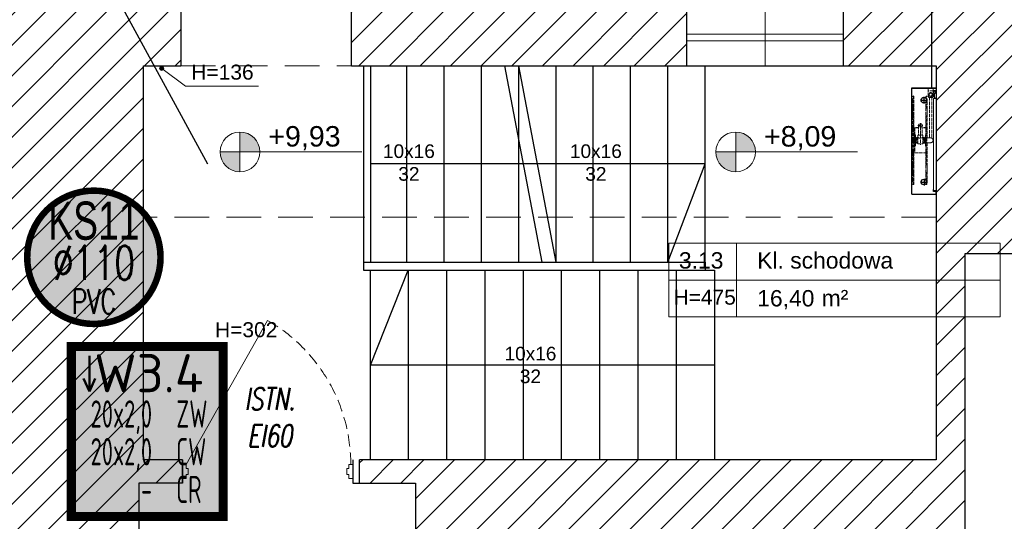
# Model space of a CAD drawing. Header units: millimetres. Extents: x 24385 to 79107, y -56478 to -23676.
# Tile 28 of 256: x 27956 to 28678, y -39074 to -38706. Entities that reach past the tile are written whole.
import ezdxf
from ezdxf.enums import TextEntityAlignment as Align

# ---------------------------------------------------------------- set-up
doc = ezdxf.new("R2010")
doc.units = ezdxf.units.MM
doc.header["$LTSCALE"] = 2
for name, pattern in [('ACAD_ISO02W100', [15, 12, -3]), ('HIDDEN', [9.525, 6.35, -3.175]), ('HIDDENX2', [19.05, 12.7, -6.35])]:
    doc.linetypes.add(name, pattern=pattern)
for name, color, linetype, lineweight in [('0_OPIS', 7, 'Continuous', 13), ('3DPLAN_A_DRZWI', 173, 'Continuous', 5), ('3DPLAN_A_OKNA', 153, 'Continuous', 5), ('3DPLAN_A_TABELKA POMIESZCZEŃ', 7, 'Continuous', 0), ('3DPLAN_A_WYSOKOŚCI ZMIANA', 144, 'HIDDENX2', 5), ('_WLK_W_OPIS', 211, 'Continuous', 9), ('A_STOL_OPIS', 55, 'Continuous', 5), ('A_TXT', 7, 'Continuous', 0), ('A_WYM_KOT', 161, 'Continuous', 0), ('hydrant', 211, 'Continuous', 5), ('Opisy', 7, 'Continuous', 13)]:
    doc.layers.add(name, color=color, linetype=linetype, lineweight=lineweight)
for name, color, linetype in [('3DPLAN_A_KRESKOWANIE 1', 253, 'Continuous'), ('3DPLAN_A_OPIS', 8, 'Continuous'), ('3DPLAN_A_POMIESZCZENIE NUMER', 100, 'Continuous'), ('3DPLAN_K_DZIAŁOWA NISKIE', 134, 'Continuous'), ('3DPLAN_K_NOŚNA', 7, 'Continuous'), ('_WLK_oznaczenia', 211, 'Continuous'), ('A_POMIESZCZENIE OPIS', 100, 'Continuous'), ('A_SCHODY', 6, 'Continuous'), ('DEFAULT', 7, 'Continuous')]:
    doc.layers.add(name, color=color, linetype=linetype)
doc.styles.add('ARIAL', font='arial.ttf')
doc.styles.add('GRZEJNIK', font='simplex.shx', dxfattribs={"width": 0.7})
doc.styles.add('isocp', font='isocpeur.ttf', dxfattribs={"width": 0.9})
doc.styles.add('J-ROMANS', font='ROMANS.SHX', dxfattribs={"width": 0.7, "oblique": 10})
doc.styles.add('TABEL1', font='txt')
pattern_1 = [(45, (29206.918, -39107.05), (-11.22532, 11.22532), [])]

# ---------------------------------------------------------------- blocks, each defined once
blk = doc.blocks.new('hydrant')
at = {"color": 1, "linetype": 'ACAD_ISO02W100'}
for p, q in [((121.8, 578.2), (110, 578.2)), ((112.9, 580.5), (112.8, 580.5)), ((129.5, 586), (121.8, 578.2)), ((130.1, 584.7), (122.3, 577)), ((431.5, 586), (129.5, 586)), ((141, 584.7), (130.1, 584.7)), ((141, 584.7), (148.8, 577)), ((141.5, 586), (149.3, 578.2)), ((189.8, 578.2), (149.3, 578.2)), ((197.5, 586), (189.8, 578.2)), ((198.1, 584.7), (190.3, 577)), ((249.5, 584.7), (198.1, 584.7)), ((249.5, 584.7), (257.3, 577)), ((250, 586), (257.8, 578.2)), ((330, 578.2), (257.8, 578.2)), ((339, 586), (330, 578.2)), ((339, 584.3), (330.5, 577)), ((340, 582), (338.5, 582)), ((338.5, 482), (338.5, 582)), ((348, 578.2), (339, 586)), ((347.6, 577), (339, 584.3)), ((340, 482), (340, 582)), ((431.5, 578.2), (348, 578.2)), ((409, 577), (409, 578.2)), ((431.5, 586), (733.5, 586)), ((431.5, 578.2), (515, 578.2)), ((454, 577), (454, 578.2)), ((515, 578.2), (524, 586)), ((515.5, 577), (524, 584.3)), ((523, 541.2), (523, 582)), ((524.5, 582), (523, 582)), ((524, 586), (533, 578.2)), ((524, 584.3), (532.6, 577)), ((524.5, 541.2), (524.5, 582)), ((533, 578.2), (605.3, 578.2)), ((613, 586), (605.3, 578.2)), ((613.6, 584.7), (605.8, 577)), ((613.6, 584.7), (665, 584.7)), ((665, 584.7), (672.8, 577)), ((665.5, 586), (673.3, 578.2)), ((673.3, 578.2), (713.8, 578.2)), ((721.5, 586), (713.8, 578.2)), ((722.1, 584.7), (714.3, 577)), ((722.1, 584.7), (733, 584.7)), ((733, 584.7), (740.8, 577)), ((733.5, 586), (741.3, 578.2)), ((741.3, 578.2), (753, 578.2)), ((750.2, 580.5), (750.2, 580.5)), ((338.5, 577), (110, 577)), ((431.5, 577), (340, 577)), ((523, 571), (340, 571)), ((523, 569.5), (340, 569.5)), ((471, 569.5), (392, 569.5)), ((392, 565), (392, 569.5)), ((471, 565), (392, 565)), ((557.9, 528.2), (398.8, 528.2)), ((406, 545.2), (406, 511.2)), ((408.5, 546.7), (407.5, 546.7)), ((408.5, 509.7), (407.5, 509.7)), ((454.5, 509.7), (407.5, 509.7)), ((408, 565), (409, 561)), ((454.5, 546.7), (408, 546.7)), ((454, 561), (409, 561)), ((410, 554.2), (410.5, 554.7)), ((453, 554.2), (410, 554.2)), ((410, 548.2), (410, 554.2)), ((410, 508.2), (410, 502.2)), ((452.5, 571.5), (410.5, 571.5)), ((452.5, 554.7), (410.5, 554.7)), ((414.5, 554.7), (414.5, 561)), ((431.5, 577), (523, 577)), ((448.5, 554.7), (448.5, 561)), ((453, 554.2), (452.5, 554.7)), ((453, 548.2), (453, 554.2)), ((453, 508.2), (453, 502.2)), ((455, 565), (454, 561)), ((454.5, 546.7), (455.5, 546.7)), ((454.5, 509.7), (455.5, 509.7)), ((455, 546.7), (467.5, 546.7)), ((455.5, 509.7), (467.5, 509.7)), ((469, 545.2), (469, 511.2)), ((540.8, 541.2), (469, 541.2)), ((540.8, 515.2), (469, 515.2)), ((471, 565), (471, 569.5)), ((523, 482), (523, 515.2)), ((524.5, 577), (753, 577)), ((524.5, 482), (524.5, 515.2)), ((540.8, 546.4), (540.8, 510)), ((338.5, 487), (110, 487)), ((121.8, 485.7), (110, 485.7)), ((112.9, 483.5), (112.8, 483.5)), ((129.5, 478), (121.8, 485.7)), ((130.1, 479.2), (122.3, 487)), ((414, 478), (129.5, 478)), ((141, 479.2), (130.1, 479.2)), ((141, 479.2), (148.8, 487)), ((141.5, 478), (149.3, 485.7)), ((189.8, 485.7), (149.3, 485.7)), ((197.5, 478), (189.8, 485.7)), ((198.1, 479.2), (190.3, 487)), ((249.5, 479.2), (198.1, 479.2)), ((249.5, 479.2), (257.3, 487)), ((250, 478), (257.8, 485.7)), ((330, 485.7), (257.8, 485.7)), ((339, 478), (330, 485.7)), ((339, 479.6), (330.5, 487)), ((340, 482), (338.5, 482)), ((347.6, 487), (339, 479.6)), ((348, 485.7), (339, 478)), ((431.5, 487), (340, 487)), ((431.5, 485.7), (348, 485.7)), ((392, 491.5), (392, 487)), ((471, 491.5), (392, 491.5)), ((471, 487), (392, 487)), ((408, 491.5), (409, 495.5)), ((454, 495.5), (409, 495.5)), ((453, 502.2), (410, 502.2)), ((410, 502.2), (410.5, 501.7)), ((452.5, 501.7), (410.5, 501.7)), ((452.5, 485), (410.5, 485)), ((450.5, 485), (412.5, 485)), ((412.5, 483), (412.5, 485)), ((414, 452.5), (414, 481.5)), ((449, 481.5), (414, 481.5)), ((414.5, 498.3), (414.5, 501.7)), ((448.5, 498.3), (414.5, 498.3)), ((414.5, 495.5), (414.5, 496)), ((448.5, 496), (414.5, 496)), ((416.2, 496), (416.2, 498.3)), ((431.5, 487), (523, 487)), ((431.5, 485.7), (515, 485.7)), ((746.5, 443.5), (446.5, 443.5)), ((446.8, 496), (446.8, 498.3)), ((448.5, 498.3), (448.5, 501.7)), ((448.5, 495.5), (448.5, 496)), ((449, 452.5), (449, 481.5)), ((449, 478), (733.5, 478)), ((746.5, 461.5), (449, 461.5)), ((450.5, 483), (450.5, 485)), ((453, 502.2), (452.5, 501.7)), ((455, 491.5), (454, 495.5)), ((471, 491.5), (471, 487)), ((515, 485.7), (524, 478)), ((515.5, 487), (524, 479.6)), ((524.5, 482), (523, 482)), ((524, 479.6), (532.6, 487)), ((524, 478), (533, 485.7)), ((524.5, 487), (753, 487)), ((533, 485.7), (605.3, 485.7)), ((613, 478), (605.3, 485.7)), ((613.6, 479.2), (605.8, 487)), ((613.6, 479.2), (665, 479.2)), ((665, 479.2), (672.8, 487)), ((665.5, 478), (673.3, 485.7)), ((673.3, 485.7), (713.8, 485.7)), ((721.5, 478), (713.8, 485.7)), ((722.1, 479.2), (714.3, 487)), ((722.1, 479.2), (733, 479.2)), ((733, 479.2), (740.8, 487)), ((733.5, 478), (741.3, 485.7)), ((741.3, 485.7), (753, 485.7)), ((752.9, 471.5), (746.5, 466.2)), ((746.5, 438.7), (746.5, 466.2)), ((752.9, 433.5), (746.5, 438.7)), ((750.2, 483.5), (750.2, 483.5)), ((752.9, 471.5), (794.5, 471.5)), ((752.9, 433.5), (794.5, 433.5)), ((794.5, 433.5), (780, 433.5)), ((794.5, 471.5), (814.5, 471.5)), ((794.5, 433.5), (794.5, 471.5)), ((794.5, 433.5), (814.5, 433.5)), ((814.5, 433.5), (814.5, 471.5))]:
    blk.add_line(p, q, dxfattribs=at)
for p, q in [((60.9, 411.5), (60.9, 431.5)), ((738.9, 431.5), (60.9, 431.5)), ((738.9, 411.5), (60.9, 411.5)), ((738.9, 431.5), (738.9, 411.5)), ((741.3, 421.8), (738.9, 415.6)), ((742.7, 421.3), (738.9, 411.5)), ((771.7, 426), (747.4, 426)), ((771.7, 424.5), (747.4, 424.5)), ((775.4, 422.8), (780.5, 416.1)), ((776.6, 423.7), (781.7, 417)), ((789.4, 423.3), (790.9, 423.3)), ((789.4, 416.5), (789.4, 423.3)), ((790.9, 416.5), (790.9, 423.3))]:
    blk.add_line(p, q)
for centre, radius in [((540.8, 528.2), 13), ((766.5, 452.5), 14.9), ((766.5, 452.5), 10.8)]:
    blk.add_circle(centre, radius, dxfattribs=at)
for centre, radius, start, end in [((110, 580.5), 3.5, 12.24669, 270), ((110, 580.5), 2.25, 12.35533, 270), ((112.8, 581.1), 0.612, 192.35533, 270), ((112.9, 581.1), 0.612, 270, 12.24669), ((753, 580.5), 3.5, 270, 167.75331), ((750.2, 581.1), 0.612, 167.75331, 270), ((750.2, 581.1), 0.612, 270, 347.64467), ((753, 580.5), 2.25, 270, 167.64467), ((407.5, 545.2), 1.5, 90, 180), ((407.5, 511.2), 1.5, 180, 270), ((408.5, 548.2), 1.5, 270, 0), ((408.5, 508.2), 1.5, 0, 90), ((410.5, 570), 1.5, 90, 138.18969), ((469.4, 528.2), 23.1, 126.89221, 233.10779), ((452.5, 570), 1.5, 41.81031, 90), ((454.5, 548.2), 1.5, 180, 270), ((454.5, 508.2), 1.5, 90, 180), ((467.5, 545.2), 1.5, 0, 90), ((467.5, 511.2), 1.5, 270, 0), ((110, 483.5), 3.5, 90, 347.75331), ((110, 483.5), 2.25, 90, 347.64467), ((112.8, 482.8), 0.612, 90, 167.64467), ((112.9, 482.8), 0.612, 347.75331, 90), ((410.5, 486.5), 1.5, 210, 270), ((414, 483), 1.5, 180, 270), ((431.5, 452.5), 17.5, 180, 270), ((431.5, 452.5), 17.5, 270, 0), ((449, 483), 1.5, 270, 0), ((452.5, 486.5), 1.5, 270, 330), ((753, 483.5), 3.5, 192.24669, 90), ((750.2, 482.8), 0.612, 90, 192.24669), ((750.2, 482.8), 0.612, 12.35533, 90), ((753, 483.5), 2.25, 192.35533, 90)]:
    blk.add_arc(centre, radius, start, end, dxfattribs=at)
for centre, radius, start, end in [((747.4, 419.5), 6.5, 90, 158.96249), ((747.4, 419.5), 5, 90, 158.96249), ((771.7, 419.5), 6.5, 41.18593, 90), ((771.7, 419.5), 5, 41.18593, 90), ((776.5, 413.1), 5, 19.76904, 37.35808), ((785.9, 416.5), 5, 199.76904, 0), ((776.5, 413.1), 6.5, 19.76904, 37.35808), ((785.9, 416.5), 3.5, 199.76904, 0)]:
    blk.add_arc(centre, radius, start, end)
at = {"layer": 'DEFAULT', "linetype": 'ByBlock'}
for p, q in [((35.5, 591.5), (35.5, 411.5)), ((35.5, 591.5), (815.5, 591.5)), ((36.3, 590.7), (36.3, 412.3)), ((36.3, 590.7), (814.7, 590.7)), ((36.3, 590.7), (814.7, 590.7)), ((814.7, 590.7), (814.7, 412.3)), ((815.5, 591.5), (815.5, 411.5)), ((121.3, 527.6), (121.3, 516.6)), ((129.8, 527.6), (129.8, 516.6)), ((721.3, 527.6), (721.3, 516.6)), ((729.8, 527.6), (729.8, 516.6)), ((121.3, 475.3), (121.3, 486.3)), ((129.8, 475.3), (129.8, 486.3)), ((721.3, 475.3), (721.3, 486.3)), ((729.8, 475.3), (729.8, 486.3)), ((780.5, 432.5), (780.5, 433.5)), ((35.5, 411.5), (57.1, 411.5)), ((36.3, 412.3), (56.3, 412.3)), ((56.3, 433.1), (70.1, 433.1)), ((56.3, 412.3), (56.3, 433.1)), ((57.1, 432.3), (70.1, 432.3)), ((57.1, 411.5), (57.1, 432.3)), ((57.1, 411.5), (57.1, 432.3)), ((60.9, 411.5), (60.9, 431.5)), ((70.1, 432.3), (70.1, 433.1)), ((793.5, 432.5), (780.5, 432.5)), ((780.9, 432.3), (780.9, 433.1)), ((794.7, 433.1), (780.9, 433.1)), ((793.9, 432.3), (780.9, 432.3)), ((793.9, 411.5), (793.9, 432.3)), ((793.9, 411.5), (793.9, 432.3)), ((815.5, 411.5), (793.9, 411.5)), ((794.7, 412.3), (794.7, 433.1)), ((814.7, 412.3), (794.7, 412.3))]:
    blk.add_line(p, q, dxfattribs=at)
at = {"layer": 'DEFAULT', "color": 1, "linetype": 'ByBlock'}
for p, q in [((125.5, 525.9), (125.5, 477.1)), ((725.5, 525.9), (725.5, 477.1)), ((149.9, 501.5), (101.1, 501.5)), ((701.1, 501.5), (749.9, 501.5))]:
    blk.add_line(p, q, dxfattribs=at)
at = {"layer": 'DEFAULT', "color": 1, "linetype": 'ACAD_ISO02W100'}
blk.add_line((794.5, 433.5), (780.5, 433.5), dxfattribs=at)
at = {"layer": 'DEFAULT', "linetype": 'ByBlock'}
for centre in [(125.5, 501.5), (725.5, 501.5)]:
    blk.add_circle(centre, 21, dxfattribs=at)
blk = doc.blocks.new('tabelka dla tp')
at = {"layer": '3DPLAN_A_TABELKA POMIESZCZEŃ'}
for p, q in [((49.7, 54), (49.7, 0)), ((0, 27), (243.13, 27))]:
    blk.add_line(p, q, dxfattribs=at)
blk.add_lwpolyline([(0, 54), (243.13, 54), (243.13, 0), (0, 0)], close=True, dxfattribs=at)
at = {"layer": '3DPLAN_A_POMIESZCZENIE NUMER', "color": 7, "style": 'ARIAL'}
blk.add_attdef('NUMER', (2.23, 35.39), '', height=12, dxfattribs=at)
at = {"layer": 'A_POMIESZCZENIE OPIS', "insert": (112.2, 19.75), "char_height": 12, "width": 36.4122, "attachment_point": 1, "style": 'ARIAL'}
blk.add_mtext('{\\C7;m²}', dxfattribs=at)
at = {"layer": 'A_POMIESZCZENIE OPIS', "color": 7, "style": 'ARIAL'}
for tag, p in [('NAZWA', (51.73, 35.39)), ('POWIERZCHNIA', (51.06, 7.24))]:
    blk.add_attdef(tag, p, '', height=12, dxfattribs=at)
blk = doc.blocks.new('D 90')
at = {"layer": '3DPLAN_A_DRZWI', "lineweight": 20}
blk.add_line((2.09, 3.66), (45, 79.79), dxfattribs=at)
at = {"layer": '3DPLAN_A_DRZWI'}
for points in [[(0, 3.66), (2.09, 3.66), (2.09, 1.57), (3.14, 1.57), (3.14, -1.57), (2.09, -1.57), (2.09, -3.66), (0, -3.66), (0, 3.66)], [(90, 3.66), (87.91, 3.66), (87.91, 1.57), (86.86, 1.57), (86.86, -1.57), (87.91, -1.57), (87.91, -3.66), (90, -3.66), (90, 3.66)]]:
    blk.add_lwpolyline(points, dxfattribs=at)
at = {"layer": '3DPLAN_A_DRZWI', "linetype": 'HIDDEN', "ltscale": 0.5}
blk.add_arc((1.03, 3.65), 87.92, 0.0056, 59.9944, dxfattribs=at)
blk = doc.blocks.new('III pietrooosoo')
at = {"layer": '3DPLAN_A_KRESKOWANIE 1'}
h = blk.add_hatch(dxfattribs=at)
h.set_pattern_fill('ANSI31', color=256, scale=5, style=0)
h.set_pattern_definition(pattern_1)
h.paths.add_polyline_path([(26781.49, -39163.58), (26781.49, -38938.58), (26746.49, -38938.58), (26746.49, -39163.58)])
h.paths.add_polyline_path([(26746.49, -39423.63), (26776.05, -39423.63), (26776.05, -39388.27), (26746.49, -39388.27)])
h.paths.add_polyline_path([(26746.49, -38938.58), (26781.49, -38938.58), (26781.49, -39163.58), (26746.49, -39163.58)])
h.paths.add_polyline_path([(27368.97, -39343.08), (27368.97, -39410.08), (27375.97, -39410.08), (27375.97, -39403.08), (27410.97, -39403.08), (27410.97, -39383.75), (27409.39, -39383.75), (27410, -39383.99, -0.310329), (27410.42, -39384.6), (27410.42, -39387.03, -0.216272), (27410.19, -39387.52), (27409.53, -39388.03, -0.076898), (27409.35, -39388.12, 0.840818), (27409.47, -39388.8), (27410.15, -39388.8), (27410.15, -39388.95), (27409.47, -39388.95, -0.840818), (27409.3, -39387.98, 0.076898), (27409.44, -39387.91), (27410.1, -39387.4, 0.216272), (27410.27, -39387.03), (27410.27, -39384.6, 0.310329), (27409.95, -39384.13), (27408.97, -39383.75), (27408.97, -39315.95), (27410.97, -39315.95), (27410.97, -39109.08), (27396.97, -39109.08), (27396.97, -39304.08), (27326.97, -39304.08), (27326.97, -39321.08), (26829.97, -39321.08), (26829.97, -39251.08), (26809.49, -39251.08), (26809.49, -39321.08), (26781.49, -39321.08), (26781.49, -39387.08), (26810.97, -39387.08), (26810.97, -39343.08)])
h.paths.add_polyline_path([(28444.97, -38740.08), (28444.97, -38698.58), (28212, -38698.58), (28212, -38637.58), (28198.97, -38637.58), (28198.97, -38740.08)])
h.paths.add_polyline_path([(28624.46, -38658.58), (28601.97, -38658.58), (28601.97, -38698.58), (28559.97, -38698.58), (28559.97, -38740.08), (28624.46, -38740.08)])
h.paths.add_polyline_path([(28627.97, -38870.19), (28674.81, -38870.19), (28674.81, -38878.08), (28689.97, -38878.08), (28689.97, -38734.08), (28772.97, -38734.08), (28772.97, -38698.58), (28726.97, -38698.58), (28726.97, -38658.58), (28624.46, -38658.58), (28624.46, -38740.08), (28627.97, -38740.08)])
h.paths.add_polyline_path([(28674.81, -38878.08), (28674.81, -38870.19), (28627.97, -38870.19), (28627.97, -38897.19), (28648.97, -38897.19), (28648.97, -38878.08)])
h.paths.add_polyline_path([(28627.97, -38897.19), (28627.97, -38924.19), (28648.97, -38924.19), (28648.97, -38897.19)])
h.paths.add_polyline_path([(28648.97, -38924.19), (28627.97, -38924.19), (28627.97, -39029.08), (28204.97, -39029.08), (28204.97, -39046.08), (28245.97, -39046.08), (28245.97, -39098.08), (28618.97, -39098.08), (28618.97, -39148.34), (28648.97, -39148.34)])
h.paths.add_polyline_path([(28769.97, -39380.08), (28769.97, -39352.58), (28654.97, -39352.58), (28654.97, -39295.58), (28648.97, -39295.58), (28648.97, -39268.08), (28618.97, -39268.08), (28618.97, -39305.08), (28602.97, -39305.08), (28602.97, -39390.58), (28908.97, -39390.58), (28908.97, -39380.08)])
h.paths.add_polyline_path([(29254.97, -39636.08), (29254.97, -39479.08), (29253.97, -39456.08), (29253.97, -39299.08), (29205.97, -39299.08), (29205.97, -39365.08), (29137.97, -39365.08), (29137.97, -39390.58), (29242.97, -39390.58), (29242.97, -39525.58), (29129.97, -39525.58), (29129.97, -39588.58), (28896.97, -39588.58), (28896.97, -39613.08), (29204.97, -39613.08), (29204.97, -39636.08)])
h.paths.add_polyline_path([(28675.97, -39613.08), (28675.97, -39693.93), (28641.97, -39693.93), (28641.97, -39636.08), (28614.97, -39636.08), (28614.97, -39598.08), (28602.97, -39598.08), (28602.97, -39526.58), (28766.97, -39526.58), (28766.97, -39613.08)])
h.paths.add_polyline_path([(28575.62, -39665.5), (28722.88, -39665.5), (28722.88, -39699.91), (28575.62, -39699.91)], flags=9)
h.paths.add_polyline_path([(28641.97, -39693.93), (28641.97, -39906.08), (28675.97, -39906.08), (28675.97, -39693.93)])
h.paths.add_polyline_path([(29060.97, -38734.08), (29060.97, -38698.58), (28887.97, -38698.58), (28887.97, -38734.08)])
h.paths.add_polyline_path([(29348.97, -38734.08), (29348.97, -38698.58), (29324.97, -38698.58), (29324.97, -38658.58), (29199.97, -38658.58), (29199.97, -38698.58), (29175.97, -38698.58), (29175.97, -38734.08)])
h.paths.add_polyline_path([(29636.97, -38698.58), (29463.97, -38698.58), (29463.97, -38734.08), (29636.97, -38734.08)])
h.paths.add_polyline_path([(29924.97, -38734.08), (29924.97, -38698.58), (29901.97, -38698.58), (29901.97, -38658.58), (29776.97, -38658.58), (29776.97, -38698.58), (29751.97, -38698.58), (29751.97, -38734.08)])
h.paths.add_polyline_path([(30039.97, -38734.08), (30234.97, -38734.08), (30234.97, -38698.58), (30039.97, -38698.58)])
h.paths.add_polyline_path([(30524.97, -38734.08), (30524.97, -38698.58), (30502.97, -38698.58), (30502.97, -38658.58), (30377.97, -38658.58), (30377.97, -38698.58), (30349.97, -38698.58), (30349.97, -38734.08)])
h.paths.add_polyline_path([(30834.97, -38734.08), (30834.97, -38698.58), (30641.97, -38698.58), (30641.97, -38734.08)])
h.paths.add_polyline_path([(31048.97, -38768.58), (31550.97, -38768.58), (31550.97, -38841.08), (31594.97, -38841.08), (31594.97, -38734.08), (31625.97, -38734.08), (31625.97, -38698.58), (31098.97, -38698.58), (31098.97, -38658.58), (30973.97, -38658.58), (30973.97, -38698.58), (30948.97, -38698.58), (30948.97, -38734.08), (31048.97, -38734.08)])
h.paths.add_polyline_path([(31550.97, -39073.08), (31594.97, -39073.08), (31594.97, -39018.08), (31550.97, -39018.08)])
h.paths.add_polyline_path([(31550.97, -39378.08), (31594.97, -39378.08), (31594.97, -39250.08), (31550.97, -39250.08)])
h.paths.add_polyline_path([(31594.97, -39684.08), (31594.97, -39554.08), (31550.97, -39554.08), (31550.97, -39684.08)])
h.paths.add_polyline_path([(31594.97, -39915.08), (31594.97, -39860.08), (31550.97, -39860.08), (31550.97, -39915.08)])
h.paths.add_polyline_path([(31550.97, -40194.08), (30944.97, -40194.08), (30944.97, -40267.58), (30973.97, -40267.58), (30973.97, -40307.58), (31098.97, -40307.58), (31098.97, -40267.58), (31625.97, -40267.58), (31625.97, -40194.08), (31594.97, -40194.08), (31594.97, -40092.08), (31550.97, -40092.08), (31550.97, -40194.08)], is_closed=False)
h.paths.add_polyline_path([(30637.97, -40267.58), (30830.97, -40267.58), (30830.97, -40194.08), (30637.97, -40194.08)])
h.paths.add_polyline_path([(30345.97, -40194.08), (30345.97, -40267.58), (30369.97, -40267.58), (30369.97, -40307.58), (30494.97, -40307.58), (30494.97, -40267.58), (30520.97, -40267.58), (30520.97, -40194.08)])
h.paths.add_polyline_path([(30035.97, -40267.58), (30230.97, -40267.58), (30230.97, -40194.08), (30035.97, -40194.08)])
h.paths.add_polyline_path([(29775.97, -40161.08), (29762.97, -40161.08), (29762.97, -40198.08), (29741.97, -40198.08), (29741.97, -40267.58), (29768.97, -40267.58), (29768.97, -40307.58), (29893.97, -40307.58), (29893.97, -40267.58), (29920.97, -40267.58), (29920.97, -40194.08), (29775.97, -40194.08)])
h.paths.add_polyline_path([(29431.97, -40198.08), (29431.97, -40267.58), (29626.97, -40267.58), (29626.97, -40198.08)])
h.paths.add_polyline_path([(29140.97, -40198.08), (29140.97, -40267.58), (29161.97, -40267.58), (29161.97, -40307.58), (29286.97, -40307.58), (29286.97, -40267.58), (29316.97, -40267.58), (29316.97, -40198.08)])
h.paths.add_polyline_path([(28831.97, -40198.08), (28831.97, -40267.58), (29025.97, -40267.58), (29025.97, -40198.08)])
h.paths.add_polyline_path([(28541.97, -40267.58), (28570.97, -40267.58), (28570.97, -40307.58), (28695.97, -40307.58), (28695.97, -40267.58), (28716.97, -40267.58), (28716.97, -40198.08), (28597.43, -40198.08), (28597.12, -40198.34, -2.544085), (28595.08, -40198.08), (28541.97, -40198.08)])
h.paths.add_polyline_path([(28229.97, -40267.58), (28426.97, -40267.58), (28426.97, -40198.08), (28229.97, -40198.08)])
h.paths.add_polyline_path([(28026.62, -40155.72), (28026.62, -40307.58), (28070.97, -40307.58), (28070.97, -40267.58), (28114.97, -40267.58), (28114.97, -40198.08), (28037.97, -40198.08), (28037.97, -40155.72)])
h.paths.add_polyline_path([(28026.62, -40155.72), (27981.97, -40155.72), (27981.97, -40201.08), (27901.97, -40201.08), (27901.97, -40267.58), (27945.97, -40267.58), (27945.97, -40307.58), (28026.62, -40307.58)])
h.paths.add_polyline_path([(27916.97, -39798.79), (27920.06, -39798.79), (27920.06, -39852.79), (27916.97, -39852.79), (27916.97, -39912.08), (27981.97, -39912.08), (27981.97, -40155.72), (28026.62, -40155.72), (28026.62, -39747.08), (27916.97, -39747.08)])
h.paths.add_polyline_path([(28037.97, -39913.08), (28091.97, -39913.08), (28091.97, -39758.08), (28037.97, -39758.08), (28037.97, -39747.08), (28026.62, -39747.08), (28026.62, -40155.72), (28037.97, -40155.72)])
h.paths.add_polyline_path([(27950.97, -39566.08), (27950.97, -39590.08), (27956.97, -39590.08), (27956.97, -39657.08), (28026.62, -39657.08), (28026.62, -39566.08)])
h.paths.add_polyline_path([(28161.97, -39588.08), (28044.97, -39588.08), (28044.97, -39598.08), (28161.97, -39598.08)])
h.paths.add_polyline_path([(27590.97, -40201.08), (27590.97, -40267.58), (27726.97, -40267.58), (27726.97, -40201.08)])
h.paths.add_polyline_path([(26781.49, -40201.08), (26781.49, -40267.58), (27231.97, -40267.58), (27231.97, -40307.58), (27356.97, -40307.58), (27356.97, -40267.58), (27415.97, -40267.58), (27415.97, -40201.08)])
h.paths.add_polyline_path([(26809.49, -40155.72), (26809.49, -40201.08), (26864.97, -40201.08), (26864.97, -40155.72)])
h.paths.add_polyline_path([(26809.49, -40088.08), (26809.49, -40155.72), (26864.97, -40155.72), (26864.97, -40088.08)])
h.paths.add_polyline_path([(26809.49, -40085.08), (26809.49, -40088.08), (26864.97, -40088.08), (26864.97, -40085.08)])
h.paths.add_polyline_path([(26809.49, -39863.08), (26809.49, -39910.08), (26864.97, -39910.08), (26864.97, -39863.08)])
h.paths.add_polyline_path([(27408.97, -39315.57), (27408.97, -39313.41), (27410.97, -39313.49), (27409.05, -39313.49), (27409.05, -39315.49), (27410.97, -39315.57)], flags=16)
h.paths.add_polyline_path([(28819.95, -39558.91), (28843.99, -39558.91), (28843.99, -39578.91), (28819.95, -39578.91)], flags=24)
h.paths.add_polyline_path([(28614.3, -39470.41), (28614.3, -39446.75), (28634.3, -39446.75), (28634.3, -39470.41)], flags=24)
h.paths.add_polyline_path([(28699.15, -39459.32), (28892.58, -39459.32), (28892.58, -39432.32), (28699.15, -39432.32)])
h.paths.add_polyline_path([(28699.15, -39486.32), (28892.58, -39486.32), (28892.58, -39459.32), (28699.15, -39459.32)])
h.paths.add_polyline_path([(28699.15, -39432.32), (28892.58, -39432.32), (28892.58, -39486.32), (28699.15, -39486.32)])
h.paths.add_polyline_path([(31282.92, -38730.77), (31332.19, -38730.77), (31332.19, -38753), (31282.92, -38753)], flags=24)
h.paths.add_polyline_path([(31048.16, -38730.77), (31088.89, -38730.77), (31088.89, -38753), (31048.16, -38753)], flags=24)
h.paths.add_polyline_path([(31265.16, -38739.9, 1), (31262.75, -38738.09, 1)], flags=16)
h.paths.add_polyline_path([(28712.1, -39463.64), (28749.15, -39463.64), (28749.15, -39484.06), (28712.1, -39484.06)], flags=8)
h.paths.add_polyline_path([(28712.64, -39435.93), (28779.46, -39435.93), (28779.46, -39457.46), (28712.64, -39457.46)], flags=8)
h.paths.add_polyline_path([(28654.68, -39435.89), (28689.53, -39435.89), (28689.53, -39454.15), (28654.68, -39454.15)], flags=8)
h.paths.add_polyline_path([(28758.66, -39460.57), (28782.82, -39460.57), (28782.82, -39484.57), (28758.66, -39484.57)], flags=8)
h.paths.add_polyline_path([(28699.15, -39460.89), (28699.15, -39483.13), (28699.62, -39483.13), (28699.62, -39460.89)], flags=8)
h = blk.add_hatch(dxfattribs=at)
h.set_pattern_fill('ANSI31', color=256, scale=5, style=0)
h.set_pattern_definition(pattern_1)
h.paths.add_polyline_path([(27439.97, -38698.58), (27418.47, -38698.58), (27418.47, -38658.58), (27293.47, -38658.58), (27293.47, -38698.58), (26781.49, -38698.58), (26781.49, -38742.08), (26809.49, -38742.08), (26809.49, -38851.08), (26829.97, -38851.08), (26829.97, -38742.08), (26950.25, -38742.08, -0.109169), (26950.9, -38742.08), (27348.97, -38742.08), (27348.97, -38942.08), (27396.97, -38942.08), (27396.97, -39006.08), (27410.97, -39006.08), (27410.97, -38745.08), (27439.97, -38745.08), (27439.97, -38698.58)], is_closed=False)
h.paths.add_polyline_path([(26809.49, -39026.08), (26809.49, -39076.08), (26829.97, -39076.08), (26829.97, -39026.08), (26809.49, -39026.08)], is_closed=False)
h.paths.add_polyline_path([(27591.99, -38748.08), (27747.96, -38748.08), (27747.96, -38698.58), (27559.97, -38698.58), (27559.97, -38788.08), (27572.96, -38788.08), (27572.96, -38748.08), (27590.28, -38748.08, -0.310233), (27591.99, -38748.08)], is_closed=False)
h.paths.add_polyline_path([(27907.97, -39185.08), (27907.97, -39301.08), (27866.97, -39301.08), (27866.97, -39402.08), (27779.73, -39402.08), (27779.73, -39413.08), (28026.62, -39413.08), (28026.62, -38698.58), (28014.47, -38698.58), (28014.47, -38658.58), (27889.47, -38658.58), (27889.47, -38698.58), (27862.96, -38698.58), (27862.96, -38748.08), (27900.96, -38748.08), (27900.96, -38901.08), (27948.96, -38901.08), (27948.96, -39175.08), (27593.96, -39175.08), (27593.96, -39157.08), (27572.96, -39157.08), (27572.96, -39151.08), (27559.97, -39151.08), (27559.97, -39198.08), (27575.97, -39198.08), (27575.97, -39185.08), (27907.97, -39185.08)], is_closed=False)
h.paths.add_polyline_path([(28073.97, -38740.08), (28073.97, -38637.58), (28062.49, -38637.58), (28062.49, -38698.58), (28026.62, -38698.58), (28026.62, -39413.08), (28068.97, -39413.08), (28068.97, -39162.08), (28042.97, -39162.08), (28042.97, -39046.08), (28074.97, -39046.08), (28074.97, -39029.08), (28046.47, -39029.08), (28046.47, -38740.08), (28073.97, -38740.08)], is_closed=False)
at = {"layer": '3DPLAN_A_OPIS', "lineweight": 0, "transparency": 33554687}
h = blk.add_hatch(dxfattribs=at)
h.set_pattern_fill('ANSI31', color=1)
h.set_pattern_definition([(45, (-708.4828, 5623.021), (-2.24506403, 2.24506403), [])])
h.paths.add_polyline_path([(31040.47, -39540.09), (31025.97, -39540.09), (31025.97, -39571.08), (31040.47, -39571.08), (31040.47, -39540.09)], is_closed=False)
h.paths.add_polyline_path([(31025.97, -39356.08), (31025.97, -39437.09), (31040.47, -39437.09), (31040.47, -39356.08), (31025.97, -39356.08)], is_closed=False)
h.paths.add_polyline_path([(31025.97, -39276.02), (31025.97, -39302.08), (31040.47, -39302.08), (31040.47, -39276.02), (31025.97, -39276.02)], is_closed=False)
h.paths.add_polyline_path([(30899.46, -39133.34), (30899.46, -39148.34), (31025.47, -39148.34), (31025.47, -39173.02), (31040.47, -39173.02), (31040.47, -38911.08), (31025.47, -38911.08), (31025.47, -39133.34), (30899.46, -39133.34)], is_closed=False)
h.paths.add_polyline_path([(31031.51, -38983.4), (31047.93, -38983.4), (31047.93, -39003.4), (31031.51, -39003.4)], flags=9)
h.paths.add_polyline_path([(31031.51, -39079.16), (31047.93, -39079.16), (31047.93, -39099.16), (31031.51, -39099.16)], flags=9)
h.paths.add_polyline_path([(31040.47, -38911.08), (31040.47, -38842.38), (31025.47, -38842.38), (31025.47, -38911.08), (31040.47, -38911.08)], is_closed=False)
h.paths.add_polyline_path([(31025.47, -38842.38), (31040.47, -38842.38), (31040.47, -38777.72), (31025.47, -38777.72), (31025.47, -38842.38)], is_closed=False)
h.paths.add_polyline_path([(31040.47, -38777.72), (31040.47, -38734.08), (31025.47, -38734.08), (31025.47, -38777.72), (31040.47, -38777.72)], is_closed=False)
h.paths.add_polyline_path([(30751.44, -38768.58), (30751.44, -38734.08), (30736.44, -38734.08), (30736.44, -38768.58), (30751.44, -38768.58)], is_closed=False)
h.paths.add_polyline_path([(30736.44, -39133.34), (30617.47, -39133.34), (30617.47, -39148.34), (30796.46, -39148.34), (30796.46, -39133.34), (30751.44, -39133.34), (30751.44, -38768.58), (30736.44, -38768.58), (30736.44, -39133.34)], is_closed=False)
h.paths.add_polyline_path([(30359.46, -39133.34), (30359.46, -39148.34), (30514.47, -39148.34), (30514.47, -39133.34), (30444.47, -39133.34), (30444.47, -38911.08), (30429.47, -38911.08), (30429.47, -39133.34), (30359.46, -39133.34)], is_closed=False)
h.paths.add_polyline_path([(30429.47, -38911.08), (30444.47, -38911.08), (30444.47, -38851.08), (30429.47, -38851.08), (30429.47, -38911.08)], is_closed=False)
h.paths.add_polyline_path([(30444.47, -38777.72), (30429.47, -38777.72), (30429.47, -38842.38), (30444.47, -38842.38), (30444.47, -38777.72)], is_closed=False)
h.paths.add_polyline_path([(30429.47, -38734.08), (30429.47, -38777.72), (30444.47, -38777.72), (30444.47, -38734.08), (30429.47, -38734.08)], is_closed=False)
h.paths.add_polyline_path([(30177.51, -38734.08), (30162.51, -38734.08), (30162.51, -38768.58), (30177.51, -38768.58), (30177.51, -38734.08)], is_closed=False)
h.paths.add_polyline_path([(30162.51, -38862.1), (30177.51, -38862.1), (30177.51, -38768.58), (30162.51, -38768.58), (30162.51, -38862.1)], is_closed=False)
h.paths.add_polyline_path([(30162.51, -39133.34), (30071.47, -39133.34), (30071.47, -39148.34), (30256.46, -39148.34), (30256.46, -39133.34), (30177.51, -39133.34), (30177.51, -39005.38), (30162.51, -39005.38), (30162.51, -39133.34)], is_closed=False)
h.paths.add_polyline_path([(29898.47, -38734.08), (29883.47, -38734.08), (29883.47, -38768.58), (29898.47, -38768.58), (29898.47, -38734.08)], is_closed=False)
h.paths.add_polyline_path([(29898.47, -38851.08), (29898.47, -38768.58), (29883.47, -38768.58), (29883.47, -38851.08), (29898.47, -38851.08)], is_closed=False)
h.paths.add_polyline_path([(29744.51, -39133.34), (29744.51, -39148.34), (29858.97, -39148.34), (29858.97, -39163.08), (29870.97, -39163.08), (29870.97, -39148.34), (29968.47, -39148.34), (29968.47, -39133.34), (29898.47, -39133.34), (29898.47, -38851.08), (29883.47, -38851.08), (29883.47, -39133.34), (29744.51, -39133.34)], is_closed=False)
h.paths.add_polyline_path([(29501.43, -39133.34), (29501.43, -39148.34), (29641.51, -39148.34), (29641.51, -39133.34), (29596.47, -39133.34), (29596.47, -38851.08), (29581.47, -38851.08), (29581.47, -39133.34), (29501.43, -39133.34)], is_closed=False)
h.paths.add_polyline_path([(29596.47, -38851.08), (29596.47, -38768.58), (29581.47, -38768.58), (29581.47, -38851.08), (29596.47, -38851.08)], is_closed=False)
h.paths.add_polyline_path([(29581.47, -38768.58), (29596.47, -38768.58), (29596.47, -38734.08), (29581.47, -38734.08), (29581.47, -38768.58)], is_closed=False)
h.paths.add_polyline_path([(29294.47, -38734.08), (29279.47, -38734.08), (29279.47, -38768.58), (29294.47, -38768.58), (29294.47, -38734.08)], is_closed=False)
h.paths.add_polyline_path([(29294.47, -38851.08), (29294.47, -38768.58), (29279.47, -38768.58), (29279.47, -38851.08), (29294.47, -38851.08)], is_closed=False)
h.paths.add_polyline_path([(28912.42, -39133.34), (28912.42, -39148.34), (29086.43, -39148.34), (29086.43, -39133.34), (28992.47, -39133.34), (28992.47, -39005.38), (28977.47, -39005.38), (28977.47, -39133.34), (28912.42, -39133.34)], is_closed=False)
h.paths.add_polyline_path([(28992.47, -38851.08), (28992.47, -38768.58), (28977.47, -38768.58), (28977.47, -38851.08), (28992.47, -38851.08)], is_closed=False)
h.paths.add_polyline_path([(28992.47, -38734.08), (28977.47, -38734.08), (28977.47, -38768.58), (28992.47, -38768.58), (28992.47, -38734.08)], is_closed=False)
h.paths.add_polyline_path([(28992.47, -38862.1), (28992.47, -38851.08), (28977.47, -38851.08), (28977.47, -38862.1), (28992.47, -38862.1)], is_closed=False)
h.paths.add_polyline_path([(28648.97, -39148.34), (28809.42, -39148.34), (28809.42, -39133.34), (28648.97, -39133.34), (28648.97, -39148.34)], is_closed=False)
h.paths.add_polyline_path([(31030.4, -38739.9, 1), (31027.99, -38738.09, 1), (31030.4, -38739.9, 1)], is_closed=False, flags=16)
h.paths.add_polyline_path([(30742.48, -39079.16), (30758.91, -39079.16), (30758.91, -39099.16), (30742.48, -39099.16)], flags=24)
h.paths.add_polyline_path([(30435.51, -39079.16), (30451.93, -39079.16), (30451.93, -39099.16), (30435.51, -39099.16)], flags=24)
h.paths.add_polyline_path([(30435.51, -39008.4), (30451.93, -39008.4), (30451.93, -39028.4), (30435.51, -39028.4)], flags=24)
h.paths.add_polyline_path([(29889.51, -39079.16), (29905.93, -39079.16), (29905.93, -39099.16), (29889.51, -39099.16)], flags=24)
h.paths.add_polyline_path([(29587.51, -39079.16), (29603.93, -39079.16), (29603.93, -39099.16), (29587.51, -39099.16)], flags=24)
h.paths.add_polyline_path([(28983.51, -39079.16), (28999.93, -39079.16), (28999.93, -39099.16), (28983.51, -39099.16)], flags=24)
at = {"layer": '3DPLAN_A_TABELKA POMIESZCZEŃ', "ltscale": 0.5}
blk.add_hatch(color=7, dxfattribs=at).paths.add_polyline_path([(28061.36, -38741.93, 13.985421), (28061.3, -38742.35, 0.071503)])
at = {"layer": 'A_WYM_KOT'}
h = blk.add_hatch(color=256, dxfattribs=at)
h.dxf.hatch_style = 1
h.paths.add_polyline_path([(28117.26, -38803.25), (28102.7, -38803.25, 0.414214), (28117.26, -38817.81), (28117.26, -38803.25)], is_closed=False)
h.paths.add_polyline_path([(28117.26, -38803.25), (28131.82, -38803.25, 0.143872), (28129.51, -38795.37), (28117.26, -38795.37), (28117.26, -38803.25)], is_closed=False)
h.paths.add_polyline_path([(28117.26, -38788.69), (28117.26, -38795.37), (28129.51, -38795.37, 0.255137), (28117.26, -38788.69)], is_closed=False)
h = blk.add_hatch(color=256, dxfattribs=at)
h.dxf.hatch_style = 1
h.paths.add_polyline_path([(28480.84, -38803.25), (28466.28, -38803.25, 0.414214), (28480.84, -38817.81), (28480.84, -38803.25)], is_closed=False)
h.paths.add_polyline_path([(28480.84, -38803.25), (28495.4, -38803.25, 0.143872), (28493.08, -38795.37), (28480.84, -38795.37), (28480.84, -38803.25)], is_closed=False)
h.paths.add_polyline_path([(28480.84, -38788.69), (28480.84, -38795.37), (28493.08, -38795.37, 0.255137), (28480.84, -38788.69)], is_closed=False)
at = {"layer": '3DPLAN_A_OKNA'}
for p, q in [((28444.97, -38716.83), (28559.97, -38716.83)), ((28444.97, -38721.83), (28559.97, -38721.83))]:
    blk.add_line(p, q, dxfattribs=at)
at = {"layer": '3DPLAN_A_TABELKA POMIESZCZEŃ', "color": 7, "ltscale": 0.5}
for p, q in [((28059.85, -38741.93), (28077.25, -38755.01)), ((28077.25, -38755.01), (28130.85, -38755.01))]:
    blk.add_line(p, q, dxfattribs=at)
blk.add_circle((28059.85, -38741.93), 1.51, dxfattribs=at)
at = {"layer": '3DPLAN_A_WYSOKOŚCI ZMIANA'}
for p, q in [((28073.97, -38740.08), (28198.97, -38740.08)), ((28627.97, -38851.08), (28046.47, -38851.08))]:
    blk.add_line(p, q, dxfattribs=at)
at = {"layer": '3DPLAN_K_DZIAŁOWA NISKIE'}
blk.add_line((28444.97, -38740.08), (28559.97, -38740.08), dxfattribs=at)
at = {"layer": '3DPLAN_K_NOŚNA'}
for p, q in [((28198.97, -38740.08), (28198.97, -38609.08)), ((28073.97, -38639.58), (28073.97, -38740.08)), ((28444.97, -38740.08), (28444.97, -38698.58)), ((28559.97, -38740.08), (28559.97, -38698.58)), ((28046.47, -39029.08), (28046.47, -38740.08)), ((28046.47, -38740.08), (28073.97, -38740.08)), ((28198.97, -38740.08), (28444.97, -38740.08)), ((28559.97, -38740.08), (28627.97, -38740.08)), ((28627.97, -38740.08), (28627.97, -39029.08)), ((28648.97, -38878.08), (28648.97, -39148.34)), ((28689.97, -38878.08), (28648.97, -38878.08)), ((28074.97, -39029.08), (28046.47, -39029.08)), ((28074.97, -39046.08), (28074.97, -39029.08)), ((28074.97, -39029.08), (28074.97, -39046.08)), ((28199.97, -39029.08), (28199.97, -39046.08)), ((28627.97, -39029.08), (28204.97, -39029.08)), ((28204.97, -39046.08), (28204.97, -39029.08)), ((28042.97, -39046.08), (28042.97, -39162.08)), ((28074.97, -39046.08), (28042.97, -39046.08)), ((28199.97, -39046.08), (28245.97, -39046.08)), ((28245.97, -39046.08), (28245.97, -39098.08))]:
    blk.add_line(p, q, dxfattribs=at)
at = {"layer": 'A_SCHODY'}
for p, q in [((28207.9, -38740.08), (28207.9, -38890.08)), ((28212.9, -38740.08), (28212.9, -38884.08)), ((28239.73, -38884.08), (28239.73, -38740.08)), ((28267.07, -38884.08), (28267.07, -38740.08)), ((28294.4, -38884.08), (28294.4, -38740.08)), ((28338.89, -38884.08), (28311.55, -38740.08)), ((28349.06, -38884.08), (28321.73, -38740.08)), ((28321.73, -38884.08), (28321.73, -38740.08)), ((28349.06, -38884.08), (28349.06, -38740.08)), ((28376.4, -38884.08), (28376.4, -38740.08)), ((28403.73, -38884.08), (28403.73, -38740.08)), ((28431.06, -38884.08), (28431.06, -38740.08)), ((28458.4, -38884.08), (28458.4, -38740.08)), ((28458.4, -38812.08), (28212.9, -38812.08)), ((28431.06, -38884.08), (28458.4, -38812.08)), ((28207.9, -38884.08), (28458.4, -38884.08)), ((28458.4, -38884.08), (28458.4, -38890.08)), ((28207.9, -38890.08), (28465.4, -38890.08)), ((28212.9, -39029.08), (28212.9, -38890.08)), ((28212.9, -38959.58), (28240.51, -38890.08)), ((28240.51, -38890.08), (28240.51, -39029.08)), ((28268.62, -38890.08), (28268.62, -39029.08)), ((28296.73, -38890.08), (28296.73, -39029.08)), ((28324.84, -38890.08), (28324.84, -39029.08)), ((28352.95, -38890.08), (28352.95, -39029.08)), ((28381.06, -38890.08), (28381.06, -39029.08)), ((28409.17, -38890.08), (28409.17, -39029.08)), ((28437.29, -38890.08), (28437.29, -39029.08)), ((28465.4, -38890.08), (28465.4, -39029.08)), ((28465.4, -38959.58), (28212.9, -38959.58))]:
    blk.add_line(p, q, dxfattribs=at)
at = {"layer": 'A_STOL_OPIS'}
blk.add_line((28502.47, -38623.22), (28502.47, -38740.08), dxfattribs=at)
at = {"layer": 'A_TXT', "color": 1, "lineweight": 30}
for p, q in [((27819.99, -38308.86), (28093.48, -38812.08)), ((28624.46, -38533.14), (28624.46, -38756.14))]:
    blk.add_line(p, q, dxfattribs=at)
at = {"layer": 'A_WYM_KOT'}
for p, q in [((28117.26, -38788.69), (28117.26, -38817.81)), ((28480.84, -38788.69), (28480.84, -38817.81)), ((28131.82, -38803.25), (28102.7, -38803.25)), ((28206.59, -38803.25), (28131.82, -38803.25)), ((28495.4, -38803.25), (28466.28, -38803.25)), ((28570.17, -38803.25), (28495.4, -38803.25))]:
    blk.add_line(p, q, dxfattribs=at)
for centre in [(28117.26, -38803.25), (28480.84, -38803.25)]:
    blk.add_circle(centre, 14.56, dxfattribs=at)
at = {"layer": '3DPLAN_A_DRZWI', "xscale": 1.388888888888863, "yscale": 1.388888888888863, "zscale": 1.388888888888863, "rotation": 359.9999716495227}
blk.add_blockref('D 90', (28074.97, -39037.58), dxfattribs=at)
at = {"layer": '3DPLAN_A_TABELKA POMIESZCZEŃ', "ltscale": 0.5}
ref = blk.add_blockref('tabelka dla tp', (28431.68, -38924.19), dxfattribs=at)
ref.add_attrib('NUMER', '3.13', (28439.2, -38888.8), dxfattribs={"layer": '3DPLAN_A_POMIESZCZENIE NUMER', "color": 0, "height": 12, "style": 'ARIAL'})
ref.add_attrib('NAZWA', 'Kl. schodowa', (28496.63, -38888.8), dxfattribs={"layer": 'A_POMIESZCZENIE OPIS', "color": 0, "height": 12, "style": 'ARIAL'})
ref.add_attrib('POWIERZCHNIA', '16,40', (28496.63, -38916.55), dxfattribs={"layer": 'A_POMIESZCZENIE OPIS', "color": 0, "height": 12, "style": 'ARIAL'})
at = {"layer": 'hydrant', "ltscale": 169.333333, "xscale": 0.09999999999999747, "yscale": 0.09999999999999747, "zscale": 0.09999999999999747, "rotation": 89.99999999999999}
blk.add_blockref('hydrant', (28669.12, -38837.85), dxfattribs=at)
at = {"layer": '3DPLAN_A_OPIS', "color": 1, "lineweight": 30, "style": 'ARIAL'}
blk.add_attdef('31,21M2', (31149.87, -39031.42), '', height=12, dxfattribs=at)
at = {"layer": '3DPLAN_A_TABELKA POMIESZCZEŃ', "color": 7, "ltscale": 0.5, "char_height": 11, "width": 59.2068, "attachment_point": 1, "style": 'ARIAL'}
for s, insert in [('H=136', (28081.57, -38739.2)), ('H=475', (28435.23, -38904.26)), ('H=302', (28098.96, -38928.12))]:
    blk.add_mtext(s, dxfattribs=dict(at, insert=insert))
at = {"layer": '3DPLAN_A_TABELKA POMIESZCZEŃ', "ltscale": 0.5, "style": 'ARIAL'}
blk.add_attdef('REJESTRACJA', (28148.53, -39789.87), '', height=12, dxfattribs=at)
at = {"layer": 'A_TXT', "color": 1, "lineweight": 30, "insert": (28139.18, -38997.92), "char_height": 16.2, "width": 31.0131, "attachment_point": 5, "style": 'J-ROMANS'}
blk.add_mtext('ISTN.\\PEI60', dxfattribs=at)
at = {"layer": 'A_WYM_KOT', "ltscale": 0.2, "char_height": 15, "attachment_point": 1, "style": 'TABEL1'}
for s, insert in [('{\\fArial|b0|i0|c238|p34;+9,93}', (28138.04, -38784.29)), ('{\\fArial|b0|i0|c238|p34;+8,09}', (28501.61, -38784.29))]:
    blk.add_mtext_dynamic_manual_height_columns(s, width=72.9007, gutter_width=100, heights=[17.78], dxfattribs=dict(at, insert=insert))
at = {"layer": 'Opisy', "ltscale": 0.5, "char_height": 10, "width": 74.3914, "attachment_point": 5, "style": 'ARIAL'}
for insert in [(28241.14, -38811.08), (28378.28, -38811.08), (28330.3, -38959.58)]:
    blk.add_mtext('\\pxqc;10x16\\P32', dxfattribs=dict(at, insert=insert))

msp = doc.modelspace()

# ---------------------------------------------------------------- hatches: boundary and pattern name
at = {"layer": '_WLK_oznaczenia'}
msp.add_hatch(color=255, dxfattribs=at).paths.add_polyline_path([(28058.98, -38880.52, -1), (27961.18, -38880.52, -1)])
at = {"layer": '_WLK_W_OPIS'}
msp.add_hatch(color=255, dxfattribs=at).paths.add_polyline_path([(27993.55, -39070.73), (28104.97, -39070.73), (28104.97, -38945.87), (27993.55, -38945.87)])

# ---------------------------------------------------------------- linework, layer by layer
at = {"layer": '_WLK_oznaczenia', "lineweight": 50}
msp.add_line((28006.85, -38978.9), (28006.85, -38952.8), dxfattribs=at)
at = {"layer": '_WLK_oznaczenia'}
msp.add_lwpolyline([(28058.98, -38880.52, 4.8, 4.8, -1), (27961.18, -38880.52, 4.8, 4.8, -1)], format="xyseb", close=True, dxfattribs=at)
at = {"layer": '_WLK_W_OPIS', "color": 211, "lineweight": 50}
for q in [(28002.6, -38969.52), (28011.1, -38969.52)]:
    msp.add_line((28006.85, -38978.9), q, dxfattribs=at)
at = {"layer": '_WLK_W_OPIS', "const_width": 6.68}
msp.add_lwpolyline([(27993.55, -39070.73), (28104.97, -39070.73), (28104.97, -38945.87), (27993.55, -38945.87)], close=True, dxfattribs=at)

# ---------------------------------------------------------------- block references
at = {"layer": '0_OPIS'}
msp.add_blockref('III pietrooosoo', (0, 0), dxfattribs=at)

# ---------------------------------------------------------------- texts
at = {"layer": '_WLK_oznaczenia', "width": 0.7}
for s, height, style, p in [('KS11', 28, 'ARIAL', (28010.08, -38867.64)), ('%%c110', 25, 'GRZEJNIK', (28010.08, -38897.04)), ('PVC', 18, 'GRZEJNIK', (28010.08, -38921.92))]:
    msp.add_text(s, height=height, dxfattribs=dict(at, style=style)).set_placement(p, align=Align.CENTER)
at = {"layer": '_WLK_W_OPIS', "style": 'isocp'}
msp.add_text('W3.4', height=28, dxfattribs=at).set_placement((28050.37, -38979.57), align=Align.CENTER)
at = {"layer": '_WLK_W_OPIS', "style": 'isocp', "width": 0.6}
for s, p in [('20x2,0', (28052.78, -39005.46)), ('20x2,0', (28052.78, -39033.12)), ('-', (28052.78, -39060.79))]:
    msp.add_text(s, height=20, dxfattribs=at).set_placement(p, align=Align.RIGHT)
for s, p in [('ZW', (28070.55, -39005.46)), ('CW', (28070.55, -39033.12)), ('CR', (28070.55, -39060.79))]:
    msp.add_text(s, height=20, dxfattribs=at).set_placement(p)

doc.saveas('drawing.dxf')
